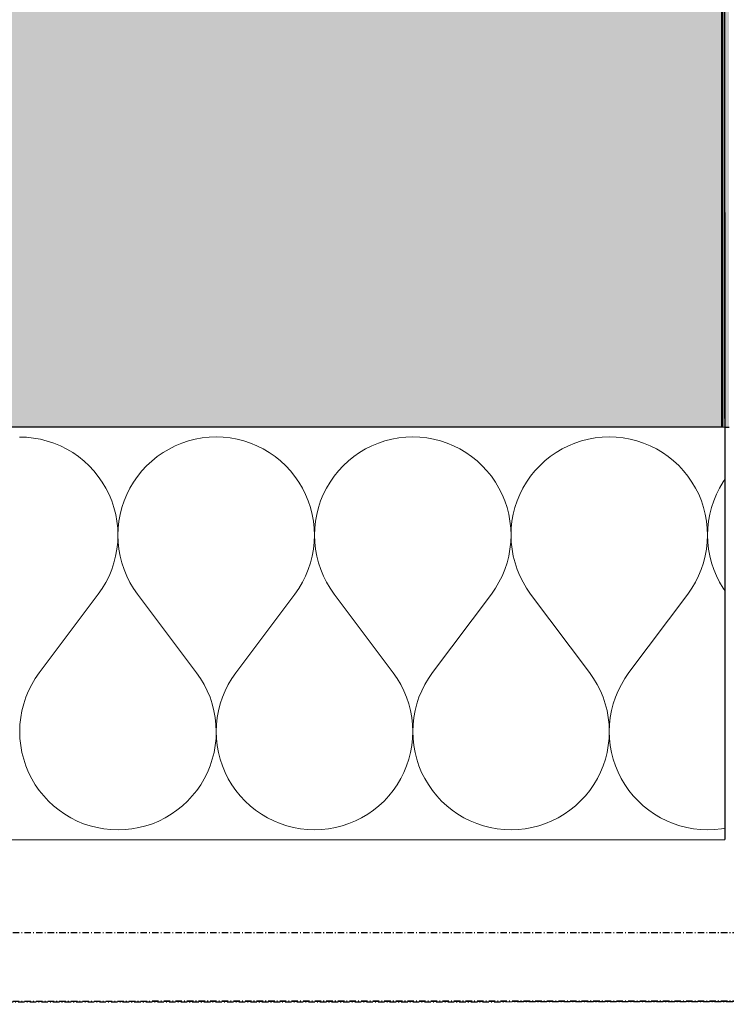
# Model space of a CAD drawing. Header units: millimetres. Extents: x -28761 to 4793, y -4271 to 20239.
# Tile 61 of 256: x -12724 to -12450, y 127 to 509. Entities that reach past the tile are written whole.
import ezdxf

# ---------------------------------------------------------------- set-up
doc = ezdxf.new("R2010")
doc.units = ezdxf.units.MM
doc.header["$MEASUREMENT"] = 0
doc.linetypes.add('Wipeout_Contour', pattern=[1000, 0, -1000])
doc.linetypes.add('Čerchovaná M', pattern=[4.5, 2.5, -0.85, 0.3, -0.85])
for name, color, linetype in [('5._POHLED ZÁPADNÍ_1_Konstrukce - nenosné', 7, 'Continuous'), ('5._POHLED ZÁPADNÍ_1_Konstrukce - nosné', 7, 'Continuous'), ('5._POHLED ZÁPADNÍ_1_Nové_Konstrukce - nenosné', 7, 'Continuous'), ('5._POHLED ZÁPADNÍ_1_Nové_Konstrukce - nosné', 7, 'Continuous'), ('5._POHLED ZÁPADNÍ_1_Nové_Otvory – Dveře', 7, 'Continuous'), ('5._POHLED ZÁPADNÍ_1_Nové_Výplně – Řezové', 7, 'Continuous'), ('5._POHLED ZÁPADNÍ_1_Výplně – Řezové', 7, 'Continuous')]:
    doc.layers.add(name, color=color, linetype=linetype)

# ---------------------------------------------------------------- blocks, each defined once
blk = doc.blocks.new('*X4', base_point=(-30186.65, -6515.26))
at = {"layer": '5._POHLED ZÁPADNÍ_1_Nové_Výplně – Řezové', "color": 21, "linetype": 'Continuous', "lineweight": 20, "true_color": 0xffaaaa}
for p, q in [((-12721.19, 346.78), (-12723.91, 346.88)), ((-12718.49, 346.49), (-12721.19, 346.78)), ((-12715.81, 346.01), (-12718.49, 346.49)), ((-12713.17, 345.34), (-12715.81, 346.01)), ((-12710.59, 344.48), (-12713.17, 345.34)), ((-12708.08, 343.44), (-12710.59, 344.48)), ((-12661.04, 344.49), (-12663.55, 343.45)), ((-12658.46, 345.35), (-12661.04, 344.49)), ((-12655.82, 346.03), (-12658.46, 345.35)), ((-12653.15, 346.51), (-12655.82, 346.03)), ((-12650.44, 346.8), (-12653.15, 346.51)), ((-12647.72, 346.9), (-12650.44, 346.8)), ((-12645, 346.8), (-12647.72, 346.9)), ((-12642.3, 346.51), (-12645, 346.8)), ((-12639.62, 346.03), (-12642.3, 346.51)), ((-12636.98, 345.36), (-12639.62, 346.03)), ((-12634.4, 344.5), (-12636.98, 345.36)), ((-12631.89, 343.46), (-12634.4, 344.5)), ((-12584.85, 344.52), (-12587.36, 343.47)), ((-12582.27, 345.38), (-12584.85, 344.52)), ((-12579.63, 346.05), (-12582.27, 345.38)), ((-12576.95, 346.53), (-12579.63, 346.05)), ((-12574.25, 346.83), (-12576.95, 346.53)), ((-12571.53, 346.92), (-12574.25, 346.83)), ((-12568.81, 346.83), (-12571.53, 346.92)), ((-12566.11, 346.54), (-12568.81, 346.83)), ((-12563.43, 346.05), (-12566.11, 346.54)), ((-12560.79, 345.38), (-12563.43, 346.05)), ((-12558.21, 344.52), (-12560.79, 345.38)), ((-12555.7, 343.48), (-12558.21, 344.52)), ((-12508.66, 344.54), (-12511.17, 343.5)), ((-12506.08, 345.4), (-12508.66, 344.54)), ((-12503.44, 346.07), (-12506.08, 345.4)), ((-12500.76, 346.56), (-12503.44, 346.07)), ((-12498.06, 346.85), (-12500.76, 346.56)), ((-12495.34, 346.95), (-12498.06, 346.85)), ((-12492.62, 346.85), (-12495.34, 346.95)), ((-12489.92, 346.56), (-12492.62, 346.85)), ((-12487.24, 346.08), (-12489.92, 346.56)), ((-12484.6, 345.4), (-12487.24, 346.08)), ((-12482.02, 344.55), (-12484.6, 345.4)), ((-12479.51, 343.51), (-12482.02, 344.55)), ((-12705.65, 342.22), (-12708.08, 343.44)), ((-12703.31, 340.83), (-12705.65, 342.22)), ((-12701.07, 339.28), (-12703.31, 340.83)), ((-12668.32, 340.84), (-12670.56, 339.29)), ((-12665.98, 342.23), (-12668.32, 340.84)), ((-12663.55, 343.45), (-12665.98, 342.23)), ((-12629.46, 342.24), (-12631.89, 343.46)), ((-12627.12, 340.85), (-12629.46, 342.24)), ((-12624.88, 339.3), (-12627.12, 340.85)), ((-12592.13, 340.87), (-12594.37, 339.31)), ((-12589.79, 342.25), (-12592.13, 340.87)), ((-12587.36, 343.47), (-12589.79, 342.25)), ((-12553.27, 342.27), (-12555.7, 343.48)), ((-12550.93, 340.88), (-12553.27, 342.27)), ((-12548.69, 339.33), (-12550.93, 340.88)), ((-12515.94, 340.89), (-12518.18, 339.33)), ((-12513.6, 342.28), (-12515.94, 340.89)), ((-12511.17, 343.5), (-12513.6, 342.28)), ((-12477.08, 342.29), (-12479.51, 343.51)), ((-12474.74, 340.9), (-12477.08, 342.29)), ((-12472.5, 339.35), (-12474.74, 340.9)), ((-12698.95, 337.57), (-12701.07, 339.28)), ((-12696.96, 335.72), (-12698.95, 337.57)), ((-12672.67, 337.58), (-12674.66, 335.73)), ((-12670.56, 339.29), (-12672.67, 337.58)), ((-12622.76, 337.6), (-12624.88, 339.3)), ((-12620.77, 335.74), (-12622.76, 337.6)), ((-12596.48, 337.6), (-12598.47, 335.75)), ((-12594.37, 339.31), (-12596.48, 337.6)), ((-12546.57, 337.62), (-12548.69, 339.33)), ((-12544.58, 335.76), (-12546.57, 337.62)), ((-12520.29, 337.63), (-12522.28, 335.77)), ((-12518.18, 339.33), (-12520.29, 337.63)), ((-12470.38, 337.64), (-12472.5, 339.35)), ((-12468.39, 335.79), (-12470.38, 337.64)), ((-12695.11, 333.73), (-12696.96, 335.72)), ((-12693.4, 331.61), (-12695.11, 333.73)), ((-12676.52, 333.73), (-12678.22, 331.61)), ((-12674.66, 335.73), (-12676.52, 333.73)), ((-12618.92, 333.75), (-12620.77, 335.74)), ((-12617.21, 331.63), (-12618.92, 333.75)), ((-12600.33, 333.76), (-12602.03, 331.64)), ((-12598.47, 335.75), (-12600.33, 333.76)), ((-12542.73, 333.77), (-12544.58, 335.76)), ((-12541.02, 331.66), (-12542.73, 333.77)), ((-12524.14, 333.78), (-12525.84, 331.66)), ((-12522.28, 335.77), (-12524.14, 333.78)), ((-12466.54, 333.8), (-12468.39, 335.79)), ((-12464.83, 331.68), (-12466.54, 333.8)), ((-12691.85, 329.38), (-12693.4, 331.61)), ((-12690.46, 327.04), (-12691.85, 329.38)), ((-12679.77, 329.38), (-12681.16, 327.04)), ((-12678.22, 331.61), (-12679.77, 329.38)), ((-12615.66, 329.4), (-12617.21, 331.63)), ((-12614.27, 327.06), (-12615.66, 329.4)), ((-12603.58, 329.4), (-12604.97, 327.06)), ((-12602.03, 331.64), (-12603.58, 329.4)), ((-12539.47, 329.42), (-12541.02, 331.66)), ((-12538.08, 327.08), (-12539.47, 329.42)), ((-12527.39, 329.42), (-12528.78, 327.08)), ((-12525.84, 331.66), (-12527.39, 329.42)), ((-12463.28, 329.44), (-12464.83, 331.68)), ((-12461.89, 327.1), (-12463.28, 329.44)), ((-12451.2, 329.45), (-12452.59, 327.11)), ((-12450.55, 330.38), (-12451.2, 329.45)), ((-12689.25, 324.6), (-12690.46, 327.04)), ((-12688.2, 322.09), (-12689.25, 324.6)), ((-12682.38, 324.6), (-12683.41, 322.09)), ((-12681.16, 327.04), (-12682.38, 324.6)), ((-12613.06, 324.63), (-12614.27, 327.06)), ((-12612.01, 322.11), (-12613.06, 324.63)), ((-12606.18, 324.63), (-12607.22, 322.11)), ((-12604.97, 327.06), (-12606.18, 324.63)), ((-12536.86, 324.65), (-12538.08, 327.08)), ((-12535.82, 322.13), (-12536.86, 324.65)), ((-12529.99, 324.65), (-12531.03, 322.14)), ((-12528.78, 327.08), (-12529.99, 324.65)), ((-12460.67, 324.67), (-12461.89, 327.1)), ((-12459.63, 322.16), (-12460.67, 324.67)), ((-12453.8, 324.67), (-12454.84, 322.16)), ((-12452.59, 327.11), (-12453.8, 324.67)), ((-12687.35, 319.51), (-12688.2, 322.09)), ((-12683.41, 322.09), (-12684.27, 319.51)), ((-12611.16, 319.53), (-12612.01, 322.11)), ((-12607.22, 322.11), (-12608.08, 319.53)), ((-12534.97, 319.55), (-12535.82, 322.13)), ((-12531.03, 322.14), (-12531.89, 319.55)), ((-12458.77, 319.57), (-12459.63, 322.16)), ((-12454.84, 322.16), (-12455.7, 319.58)), ((-12686.67, 316.87), (-12687.35, 319.51)), ((-12684.27, 319.51), (-12684.94, 316.87)), ((-12610.48, 316.89), (-12611.16, 319.53)), ((-12608.08, 319.53), (-12608.75, 316.89)), ((-12534.29, 316.92), (-12534.97, 319.55)), ((-12531.89, 319.55), (-12532.56, 316.92)), ((-12458.1, 316.94), (-12458.77, 319.57)), ((-12455.7, 319.58), (-12456.37, 316.94)), ((-12686.19, 314.19), (-12686.67, 316.87)), ((-12685.9, 311.49), (-12686.19, 314.19)), ((-12685.42, 314.19), (-12685.71, 311.49)), ((-12684.94, 316.87), (-12685.42, 314.19)), ((-12610, 314.22), (-12610.48, 316.89)), ((-12609.71, 311.51), (-12610, 314.22)), ((-12609.23, 314.22), (-12609.52, 311.51)), ((-12608.75, 316.89), (-12609.23, 314.22)), ((-12533.81, 314.24), (-12534.29, 316.92)), ((-12533.52, 311.53), (-12533.81, 314.24)), ((-12533.04, 314.24), (-12533.33, 311.53)), ((-12532.56, 316.92), (-12533.04, 314.24)), ((-12457.62, 314.26), (-12458.1, 316.94)), ((-12457.33, 311.56), (-12457.62, 314.26)), ((-12456.85, 314.26), (-12457.14, 311.56)), ((-12456.37, 316.94), (-12456.85, 314.26)), ((-12685.81, 308.77), (-12685.9, 311.49)), ((-12685.71, 311.49), (-12685.81, 308.77)), ((-12609.62, 308.79), (-12609.71, 311.51)), ((-12609.52, 311.51), (-12609.62, 308.79)), ((-12533.42, 308.82), (-12533.52, 311.53)), ((-12533.33, 311.53), (-12533.42, 308.82)), ((-12457.23, 308.84), (-12457.33, 311.56)), ((-12457.14, 311.56), (-12457.23, 308.84)), ((-12686.2, 303.35), (-12685.9, 306.05)), ((-12685.9, 306.05), (-12685.81, 308.77)), ((-12685.81, 308.77), (-12685.71, 306.05)), ((-12685.71, 306.05), (-12685.41, 303.35)), ((-12610.01, 303.37), (-12609.71, 306.07)), ((-12609.71, 306.07), (-12609.62, 308.79)), ((-12609.62, 308.79), (-12609.52, 306.07)), ((-12609.52, 306.07), (-12609.22, 303.37)), ((-12533.81, 303.39), (-12533.52, 306.1)), ((-12533.52, 306.1), (-12533.42, 308.82)), ((-12533.42, 308.82), (-12533.33, 306.1)), ((-12533.33, 306.1), (-12533.03, 303.39)), ((-12457.62, 303.41), (-12457.33, 306.12)), ((-12457.33, 306.12), (-12457.23, 308.84)), ((-12457.23, 308.84), (-12457.13, 306.12)), ((-12457.13, 306.12), (-12456.84, 303.41)), ((-12686.68, 300.67), (-12686.2, 303.35)), ((-12685.41, 303.35), (-12684.93, 300.67)), ((-12610.49, 300.69), (-12610.01, 303.37)), ((-12609.22, 303.37), (-12608.74, 300.69)), ((-12534.3, 300.71), (-12533.81, 303.39)), ((-12533.03, 303.39), (-12532.55, 300.71)), ((-12458.11, 300.74), (-12457.62, 303.41)), ((-12456.84, 303.41), (-12456.36, 300.74)), ((-12688.21, 295.45), (-12687.35, 298.03)), ((-12687.35, 298.03), (-12686.68, 300.67)), ((-12684.93, 300.67), (-12684.25, 298.03)), ((-12684.25, 298.03), (-12683.39, 295.45)), ((-12612.02, 295.48), (-12611.16, 298.06)), ((-12611.16, 298.06), (-12610.49, 300.69)), ((-12608.74, 300.69), (-12608.06, 298.06)), ((-12608.06, 298.06), (-12607.2, 295.48)), ((-12535.83, 295.5), (-12534.97, 298.08)), ((-12534.97, 298.08), (-12534.3, 300.71)), ((-12532.55, 300.71), (-12531.87, 298.08)), ((-12531.87, 298.08), (-12531.01, 295.5)), ((-12459.64, 295.52), (-12458.78, 298.1)), ((-12458.78, 298.1), (-12458.11, 300.74)), ((-12456.36, 300.74), (-12455.68, 298.1)), ((-12455.68, 298.1), (-12454.82, 295.52)), ((-12689.26, 292.94), (-12688.21, 295.45)), ((-12683.39, 295.45), (-12682.35, 292.94)), ((-12613.07, 292.96), (-12612.02, 295.48)), ((-12607.2, 295.48), (-12606.16, 292.96)), ((-12536.88, 292.98), (-12535.83, 295.5)), ((-12531.01, 295.5), (-12529.96, 292.99)), ((-12460.69, 293.01), (-12459.64, 295.52)), ((-12454.82, 295.52), (-12453.77, 293.01)), ((-12691.87, 288.17), (-12690.48, 290.51)), ((-12690.48, 290.51), (-12689.26, 292.94)), ((-12682.35, 292.94), (-12681.13, 290.51)), ((-12681.13, 290.51), (-12679.73, 288.17)), ((-12615.67, 288.19), (-12614.29, 290.53)), ((-12614.29, 290.53), (-12613.07, 292.96)), ((-12606.16, 292.96), (-12604.93, 290.53)), ((-12604.93, 290.53), (-12603.54, 288.2)), ((-12539.48, 288.21), (-12538.09, 290.55)), ((-12538.09, 290.55), (-12536.88, 292.98)), ((-12529.96, 292.99), (-12528.74, 290.56)), ((-12528.74, 290.56), (-12527.35, 288.22)), ((-12463.29, 288.24), (-12461.9, 290.58)), ((-12461.9, 290.58), (-12460.69, 293.01)), ((-12453.77, 293.01), (-12452.55, 290.58)), ((-12452.55, 290.58), (-12451.16, 288.24)), ((-12693.42, 285.94), (-12691.87, 288.17)), ((-12679.73, 288.17), (-12678.18, 285.94)), ((-12617.23, 285.96), (-12615.67, 288.19)), ((-12603.54, 288.2), (-12601.99, 285.96)), ((-12541.04, 285.98), (-12539.48, 288.21)), ((-12527.35, 288.22), (-12525.8, 285.98)), ((-12464.85, 286), (-12463.29, 288.24)), ((-12451.16, 288.24), (-12450.54, 287.35)), ((-12716.27, 255.45), (-12693.42, 285.94)), ((-12655.31, 255.47), (-12678.18, 285.94)), ((-12640.08, 255.47), (-12617.23, 285.96)), ((-12579.12, 255.49), (-12601.99, 285.96)), ((-12563.89, 255.5), (-12541.04, 285.98)), ((-12502.93, 255.52), (-12525.8, 285.98)), ((-12487.69, 255.52), (-12464.85, 286)), ((-12717.82, 253.22), (-12719.21, 250.88)), ((-12716.27, 255.45), (-12717.82, 253.22)), ((-12653.76, 253.24), (-12655.31, 255.47)), ((-12652.37, 250.9), (-12653.76, 253.24)), ((-12641.63, 253.24), (-12643.02, 250.9)), ((-12640.08, 255.47), (-12641.63, 253.24)), ((-12577.57, 253.26), (-12579.12, 255.49)), ((-12576.18, 250.92), (-12577.57, 253.26)), ((-12565.44, 253.26), (-12566.83, 250.92)), ((-12563.89, 255.5), (-12565.44, 253.26)), ((-12501.38, 253.28), (-12502.93, 255.52)), ((-12499.99, 250.94), (-12501.38, 253.28)), ((-12489.25, 253.29), (-12490.64, 250.95)), ((-12487.69, 255.52), (-12489.25, 253.29)), ((-12720.43, 248.45), (-12721.47, 245.93)), ((-12719.21, 250.88), (-12720.43, 248.45)), ((-12651.15, 248.47), (-12652.37, 250.9)), ((-12650.1, 245.96), (-12651.15, 248.47)), ((-12644.24, 248.47), (-12645.28, 245.96)), ((-12643.02, 250.9), (-12644.24, 248.47)), ((-12574.96, 248.49), (-12576.18, 250.92)), ((-12573.91, 245.98), (-12574.96, 248.49)), ((-12568.05, 248.49), (-12569.09, 245.98)), ((-12566.83, 250.92), (-12568.05, 248.49)), ((-12498.77, 248.51), (-12499.99, 250.94)), ((-12497.72, 246), (-12498.77, 248.51)), ((-12491.86, 248.51), (-12492.9, 246)), ((-12490.64, 250.95), (-12491.86, 248.51)), ((-12721.47, 245.93), (-12722.33, 243.35)), ((-12649.24, 243.38), (-12650.1, 245.96)), ((-12645.28, 245.96), (-12646.14, 243.38)), ((-12573.05, 243.4), (-12573.91, 245.98)), ((-12569.09, 245.98), (-12569.95, 243.4)), ((-12496.86, 243.42), (-12497.72, 246)), ((-12492.9, 246), (-12493.76, 243.42)), ((-12723, 240.72), (-12723.49, 238.04)), ((-12722.33, 243.35), (-12723, 240.72)), ((-12648.57, 240.74), (-12649.24, 243.38)), ((-12648.08, 238.06), (-12648.57, 240.74)), ((-12646.81, 240.74), (-12647.3, 238.06)), ((-12646.14, 243.38), (-12646.81, 240.74)), ((-12572.38, 240.76), (-12573.05, 243.4)), ((-12571.89, 238.09), (-12572.38, 240.76)), ((-12570.62, 240.76), (-12571.11, 238.09)), ((-12569.95, 243.4), (-12570.62, 240.76)), ((-12496.19, 240.78), (-12496.86, 243.42)), ((-12495.7, 238.11), (-12496.19, 240.78)), ((-12494.43, 240.79), (-12494.92, 238.11)), ((-12493.76, 243.42), (-12494.43, 240.79)), ((-12723.49, 238.04), (-12723.78, 235.34)), ((-12647.79, 235.36), (-12648.08, 238.06)), ((-12647.3, 238.06), (-12647.59, 235.36)), ((-12571.6, 235.38), (-12571.89, 238.09)), ((-12571.11, 238.09), (-12571.4, 235.38)), ((-12495.41, 235.4), (-12495.7, 238.11)), ((-12494.92, 238.11), (-12495.21, 235.4)), ((-12723.78, 235.34), (-12723.88, 232.62)), ((-12647.69, 232.64), (-12647.79, 235.36)), ((-12647.59, 235.36), (-12647.69, 232.64)), ((-12571.5, 232.66), (-12571.6, 235.38)), ((-12571.4, 235.38), (-12571.5, 232.66)), ((-12495.31, 232.68), (-12495.41, 235.4)), ((-12495.21, 235.4), (-12495.31, 232.68)), ((-12723.88, 232.62), (-12723.78, 229.9)), ((-12723.78, 229.9), (-12723.49, 227.19)), ((-12648.07, 227.22), (-12647.78, 229.92)), ((-12647.78, 229.92), (-12647.69, 232.64)), ((-12647.69, 232.64), (-12647.59, 229.92)), ((-12647.59, 229.92), (-12647.3, 227.22)), ((-12571.88, 227.24), (-12571.59, 229.94)), ((-12571.59, 229.94), (-12571.5, 232.66)), ((-12571.5, 232.66), (-12571.4, 229.94)), ((-12571.4, 229.94), (-12571.11, 227.24)), ((-12495.69, 227.26), (-12495.4, 229.97)), ((-12495.4, 229.97), (-12495.31, 232.68)), ((-12495.31, 232.68), (-12495.21, 229.97)), ((-12495.21, 229.97), (-12494.92, 227.26)), ((-12723.49, 227.19), (-12723.01, 224.52)), ((-12648.55, 224.54), (-12648.07, 227.22)), ((-12647.3, 227.22), (-12646.82, 224.54)), ((-12572.36, 224.56), (-12571.88, 227.24)), ((-12571.11, 227.24), (-12570.63, 224.56)), ((-12496.17, 224.58), (-12495.69, 227.26)), ((-12494.92, 227.26), (-12494.44, 224.58)), ((-12723.01, 224.52), (-12722.34, 221.88)), ((-12722.34, 221.88), (-12721.48, 219.3)), ((-12650.08, 219.32), (-12649.22, 221.9)), ((-12649.22, 221.9), (-12648.55, 224.54)), ((-12646.82, 224.54), (-12646.15, 221.9)), ((-12646.15, 221.9), (-12645.29, 219.32)), ((-12573.89, 219.34), (-12573.03, 221.92)), ((-12573.03, 221.92), (-12572.36, 224.56)), ((-12570.63, 224.56), (-12569.96, 221.92)), ((-12569.96, 221.92), (-12569.1, 219.34)), ((-12497.7, 219.36), (-12496.84, 221.95)), ((-12496.84, 221.95), (-12496.17, 224.58)), ((-12494.44, 224.58), (-12493.77, 221.95)), ((-12493.77, 221.95), (-12492.91, 219.37)), ((-12721.48, 219.3), (-12720.44, 216.78)), ((-12651.12, 216.81), (-12650.08, 219.32)), ((-12645.29, 219.32), (-12644.25, 216.81)), ((-12574.93, 216.83), (-12573.89, 219.34)), ((-12569.1, 219.34), (-12568.06, 216.83)), ((-12498.74, 216.85), (-12497.7, 219.36)), ((-12492.91, 219.37), (-12491.87, 216.85)), ((-12720.44, 216.78), (-12719.22, 214.35)), ((-12719.22, 214.35), (-12717.83, 212.01)), ((-12653.72, 212.03), (-12652.33, 214.37)), ((-12652.33, 214.37), (-12651.12, 216.81)), ((-12644.25, 216.81), (-12643.03, 214.37)), ((-12643.03, 214.37), (-12641.64, 212.03)), ((-12577.53, 212.05), (-12576.14, 214.39)), ((-12576.14, 214.39), (-12574.93, 216.83)), ((-12568.06, 216.83), (-12566.84, 214.4)), ((-12566.84, 214.4), (-12565.45, 212.06)), ((-12501.34, 212.08), (-12499.95, 214.42)), ((-12499.95, 214.42), (-12498.74, 216.85)), ((-12491.87, 216.85), (-12490.65, 214.42)), ((-12490.65, 214.42), (-12489.26, 212.08)), ((-12717.83, 212.01), (-12716.28, 209.78)), ((-12655.27, 209.8), (-12653.72, 212.03)), ((-12641.64, 212.03), (-12640.09, 209.8)), ((-12579.08, 209.82), (-12577.53, 212.05)), ((-12565.45, 212.06), (-12563.9, 209.82)), ((-12502.89, 209.84), (-12501.34, 212.08)), ((-12489.26, 212.08), (-12487.71, 209.84)), ((-12716.28, 209.78), (-12714.58, 207.66)), ((-12714.58, 207.66), (-12712.72, 205.67)), ((-12658.83, 205.68), (-12656.98, 207.68)), ((-12656.98, 207.68), (-12655.27, 209.8)), ((-12640.09, 209.8), (-12638.38, 207.68)), ((-12638.38, 207.68), (-12636.53, 205.69)), ((-12582.64, 205.71), (-12580.79, 207.7)), ((-12580.79, 207.7), (-12579.08, 209.82)), ((-12563.9, 209.82), (-12562.19, 207.7)), ((-12562.19, 207.7), (-12560.34, 205.71)), ((-12506.45, 205.73), (-12504.6, 207.72)), ((-12504.6, 207.72), (-12502.89, 209.84)), ((-12487.71, 209.84), (-12486, 207.73)), ((-12486, 207.73), (-12484.15, 205.73)), ((-12712.72, 205.67), (-12710.73, 203.81)), ((-12710.73, 203.81), (-12708.61, 202.11)), ((-12662.94, 202.12), (-12660.82, 203.83)), ((-12660.82, 203.83), (-12658.83, 205.68)), ((-12636.53, 205.69), (-12634.54, 203.84)), ((-12634.54, 203.84), (-12632.42, 202.13)), ((-12586.75, 202.14), (-12584.63, 203.85)), ((-12584.63, 203.85), (-12582.64, 205.71)), ((-12560.34, 205.71), (-12558.35, 203.86)), ((-12558.35, 203.86), (-12556.23, 202.15)), ((-12510.56, 202.16), (-12508.44, 203.87)), ((-12508.44, 203.87), (-12506.45, 205.73)), ((-12484.15, 205.73), (-12482.16, 203.88)), ((-12482.16, 203.88), (-12480.04, 202.17)), ((-12708.61, 202.11), (-12706.38, 200.56)), ((-12706.38, 200.56), (-12704.04, 199.17)), ((-12704.04, 199.17), (-12701.6, 197.95)), ((-12669.94, 197.96), (-12667.51, 199.18)), ((-12667.51, 199.18), (-12665.17, 200.57)), ((-12665.17, 200.57), (-12662.94, 202.12)), ((-12632.42, 202.13), (-12630.19, 200.58)), ((-12630.19, 200.58), (-12627.85, 199.19)), ((-12627.85, 199.19), (-12625.41, 197.97)), ((-12593.75, 197.98), (-12591.32, 199.2)), ((-12591.32, 199.2), (-12588.98, 200.59)), ((-12588.98, 200.59), (-12586.75, 202.14)), ((-12556.23, 202.15), (-12554, 200.6)), ((-12554, 200.6), (-12551.66, 199.21)), ((-12551.66, 199.21), (-12549.22, 197.99)), ((-12517.56, 198), (-12515.13, 199.22)), ((-12515.13, 199.22), (-12512.79, 200.61)), ((-12512.79, 200.61), (-12510.56, 202.16)), ((-12480.04, 202.17), (-12477.81, 200.62)), ((-12477.81, 200.62), (-12475.47, 199.23)), ((-12475.47, 199.23), (-12473.03, 198.02)), ((-12701.6, 197.95), (-12699.09, 196.91)), ((-12699.09, 196.91), (-12696.51, 196.05)), ((-12696.51, 196.05), (-12693.87, 195.38)), ((-12693.87, 195.38), (-12691.2, 194.9)), ((-12691.2, 194.9), (-12688.49, 194.61)), ((-12683.05, 194.61), (-12680.35, 194.9)), ((-12680.35, 194.9), (-12677.67, 195.38)), ((-12677.67, 195.38), (-12675.04, 196.06)), ((-12675.04, 196.06), (-12672.45, 196.92)), ((-12672.45, 196.92), (-12669.94, 197.96)), ((-12625.41, 197.97), (-12622.9, 196.93)), ((-12622.9, 196.93), (-12620.32, 196.07)), ((-12620.32, 196.07), (-12617.68, 195.4)), ((-12617.68, 195.4), (-12615.01, 194.92)), ((-12615.01, 194.92), (-12612.3, 194.63)), ((-12606.86, 194.63), (-12604.16, 194.92)), ((-12604.16, 194.92), (-12601.48, 195.41)), ((-12601.48, 195.41), (-12598.85, 196.08)), ((-12598.85, 196.08), (-12596.26, 196.94)), ((-12596.26, 196.94), (-12593.75, 197.98)), ((-12549.22, 197.99), (-12546.71, 196.95)), ((-12546.71, 196.95), (-12544.13, 196.09)), ((-12544.13, 196.09), (-12541.49, 195.42)), ((-12541.49, 195.42), (-12538.81, 194.94)), ((-12538.81, 194.94), (-12536.11, 194.65)), ((-12530.67, 194.65), (-12527.97, 194.94)), ((-12527.97, 194.94), (-12525.29, 195.43)), ((-12525.29, 195.43), (-12522.65, 196.1)), ((-12522.65, 196.1), (-12520.07, 196.96)), ((-12520.07, 196.96), (-12517.56, 198)), ((-12473.03, 198.02), (-12470.52, 196.98)), ((-12470.52, 196.98), (-12467.94, 196.12)), ((-12467.94, 196.12), (-12465.3, 195.45)), ((-12465.3, 195.45), (-12462.62, 194.96)), ((-12462.62, 194.96), (-12459.92, 194.67)), ((-12454.48, 194.67), (-12451.78, 194.97)), ((-12451.78, 194.97), (-12450.51, 195.19)), ((-12688.49, 194.61), (-12685.77, 194.51)), ((-12685.77, 194.51), (-12683.05, 194.61)), ((-12612.3, 194.63), (-12609.58, 194.53)), ((-12609.58, 194.53), (-12606.86, 194.63)), ((-12536.11, 194.65), (-12533.39, 194.55)), ((-12533.39, 194.55), (-12530.67, 194.65)), ((-12459.92, 194.67), (-12457.2, 194.58)), ((-12457.2, 194.58), (-12454.48, 194.67))]:
    blk.add_line(p, q, dxfattribs=at)

msp = doc.modelspace()

# ---------------------------------------------------------------- hatches: boundary and pattern name
at = {"layer": '5._POHLED ZÁPADNÍ_1_Nové_Výplně – Řezové', "linetype": 'Continuous', "lineweight": 0, "true_color": 0xf2b2b2}
msp.add_hatch(color=9, dxfattribs=at).paths.add_polyline_path([(-12451.71, 1010.77), (-12451.51, 350.77), (-12448.86, 350.77), (-12449.01, 850.77), (-12449.06, 1010.77)])
at = {"layer": '5._POHLED ZÁPADNÍ_1_Výplně – Řezové', "linetype": 'Continuous', "lineweight": 13}
msp.add_hatch(color=254, dxfattribs=at).paths.add_polyline_path([(-13471.39, 1010.47), (-13471.35, 865.47), (-13471.32, 750.47), (-13411.32, 750.49), (-13411.2, 350.49), (-12451.51, 350.77), (-12451.71, 1010.77)])

# ---------------------------------------------------------------- linework, layer by layer
at = {"layer": '5._POHLED ZÁPADNÍ_1_Konstrukce - nosné', "color": 7, "linetype": 'Continuous', "lineweight": 50}
msp.add_line((-12451.51, 350.77), (-12451.64, 800.77), dxfattribs=at)
at = {"layer": '5._POHLED ZÁPADNÍ_1_Konstrukce - nosné', "color": 7, "linetype": 'Continuous', "lineweight": 50, "flags": 128}
msp.add_lwpolyline([(-13411.2, 350.49), (-12451.51, 350.77)], dxfattribs=at)
at = {"layer": '5._POHLED ZÁPADNÍ_1_Nové_Konstrukce - nenosné', "color": 1, "linetype": 'Continuous', "lineweight": 25, "flags": 128}
msp.add_lwpolyline([(-12451.51, 350.77), (-12448.86, 350.77)], dxfattribs=at)
at = {"layer": '5._POHLED ZÁPADNÍ_1_Nové_Konstrukce - nosné', "color": 1, "linetype": 'Čerchovaná M', "lineweight": 25}
for p, q in [((-10060.03, 128.79), (-16004.97, 127.04)), ((-10060.03, 128.7), (-16004.97, 126.95))]:
    msp.add_line(p, q, dxfattribs=at)
at = {"layer": '5._POHLED ZÁPADNÍ_1_Nové_Konstrukce - nosné', "color": 1, "linetype": 'Čerchovaná M', "lineweight": 25, "flags": 128}
for points in [[(-10060.04, 155.35), (-16004.97, 153.6)], [(-16004.97, 126.87), (-10060.03, 128.62)]]:
    msp.add_lwpolyline(points, dxfattribs=at)

# ---------------------------------------------------------------- next in the draw order: wipeouts: each hides what was drawn before it
at = {"color": 254, "linetype": 'Wipeout_Contour', "lineweight": 0, "ltscale": 51855.726903}
msp.add_wipeout([(-12450.56, 350.77), (-13471.2, 350.47), (-13471.15, 190.47), (-12450.51, 190.77)], dxfattribs=at).dxf.layer = '5._POHLED ZÁPADNÍ_1_Nové_Výplně – Řezové'

# ---------------------------------------------------------------- next in the draw order: linework, layer by layer
at = {"layer": '5._POHLED ZÁPADNÍ_1_Nové_Konstrukce - nosné', "color": 1, "linetype": 'Continuous', "lineweight": 25}
for q in [(-12450.51, 190.77), (-12450.56, 350.77)]:
    msp.add_line((-12450.64, 640.77), q, dxfattribs=at)
at = {"layer": '5._POHLED ZÁPADNÍ_1_Nové_Konstrukce - nosné', "color": 1, "linetype": 'Continuous', "lineweight": 25, "flags": 128}
for points in [[(-12450.56, 350.77), (-13471.2, 350.47)], [(-13471.15, 190.47), (-12450.51, 190.77)]]:
    msp.add_lwpolyline(points, dxfattribs=at)
at = {"layer": '5._POHLED ZÁPADNÍ_1_Nové_Otvory – Dveře', "color": 1, "linetype": 'Continuous', "lineweight": 25}
for q in [(-12450.56, 350.77), (-12450.51, 190.77)]:
    msp.add_line((-12450.64, 640.77), q, dxfattribs=at)

# ---------------------------------------------------------------- next in the draw order: block references
at = {"layer": '5._POHLED ZÁPADNÍ_1_Konstrukce - nenosné', "color": 9, "linetype": 'Continuous', "lineweight": 13}
msp.add_blockref('*X4', (-30186.65, -6515.26), dxfattribs=at)

doc.saveas('drawing.dxf')
